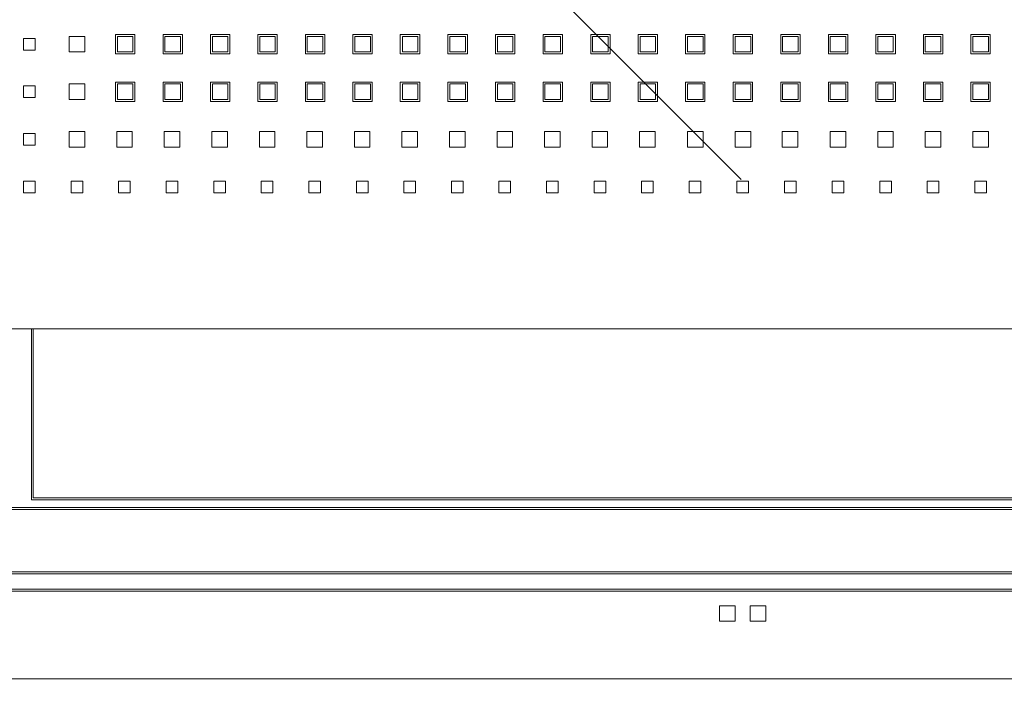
# Model space of a CAD drawing. Header units: millimetres. Extents: x 19325 to 32410, y -4876 to 2807.
# Tile 13 of 72: x 20657 to 20683, y -2925 to -2908. Entities that reach past the tile are written whole.
import ezdxf

# ---------------------------------------------------------------- set-up
doc = ezdxf.new("R2010")
doc.units = ezdxf.units.MM
doc.linetypes.add('ACAD_ISO03W100', pattern=[30, 12, -18])
doc.layers.add('A_SC_MUROWANA_DZIAŁOWA', color=42, linetype='Continuous')
doc.layers.add('GL-urzadzenia', color=90, linetype='Continuous', lineweight=20)

# ---------------------------------------------------------------- blocks, each defined once
blk = doc.blocks.new('RSen_55_ME_FB_SOg - fxza50a2veb - fully flat decoration panel - SH_daikin_tbq - standard-4997338-bottom')
at = {"lineweight": 18}
for p, q in [((-161.35, -144.31), (-156.35, -144.31)), ((-161.35, -149.31), (-161.35, -144.31)), ((-156.35, -144.31), (-156.35, -149.31)), ((-149.12, -144.31), (-144.12, -144.31)), ((-149.12, -149.31), (-149.12, -144.31)), ((-144.12, -144.31), (-144.12, -149.31)), ((-136.92, -149.31), (-136.92, -144.31)), ((-136.92, -144.31), (-131.92, -144.31)), ((-131.92, -144.31), (-131.92, -149.31)), ((-124.72, -144.31), (-119.72, -144.31)), ((-124.72, -149.31), (-124.72, -144.31)), ((-119.72, -144.31), (-119.72, -149.31)), ((-112.49, -144.31), (-107.49, -144.31)), ((-112.49, -149.31), (-112.49, -144.31)), ((-107.49, -144.31), (-107.49, -149.31)), ((-100.29, -149.31), (-100.29, -144.31)), ((-100.29, -144.31), (-95.29, -144.31)), ((-95.29, -144.31), (-95.29, -149.31)), ((-88.09, -149.31), (-88.09, -144.31)), ((-88.09, -144.31), (-83.09, -144.31)), ((-83.09, -144.31), (-83.09, -149.31)), ((-75.83, -144.31), (-70.83, -144.31)), ((-75.83, -149.31), (-75.83, -144.31)), ((-70.83, -144.31), (-70.83, -149.31)), ((-63.6, -144.31), (-58.6, -144.31)), ((-63.6, -149.31), (-63.6, -144.31)), ((-58.6, -144.31), (-58.6, -149.31)), ((-51.34, -144.31), (-46.34, -144.31)), ((-51.34, -149.31), (-51.34, -144.31)), ((-46.34, -144.31), (-46.34, -149.31)), ((-39.11, -144.31), (-34.11, -144.31)), ((-39.11, -149.31), (-39.11, -144.31)), ((-34.11, -144.31), (-34.11, -149.31)), ((-26.91, -149.31), (-26.91, -144.31)), ((-26.91, -144.31), (-21.91, -144.31)), ((-21.91, -144.31), (-21.91, -149.31)), ((-14.71, -149.31), (-14.71, -144.31)), ((-14.71, -144.31), (-9.71, -144.31)), ((-9.71, -144.31), (-9.71, -149.31)), ((-2.45, -144.31), (2.55, -144.31)), ((-2.45, -149.31), (-2.45, -144.31)), ((2.55, -144.31), (2.55, -149.31)), ((9.78, -144.31), (14.78, -144.31)), ((9.78, -149.31), (9.78, -144.31)), ((14.78, -144.31), (14.78, -149.31)), ((22.04, -144.31), (27.04, -144.31)), ((22.04, -149.31), (22.04, -144.31)), ((27.04, -144.31), (27.04, -149.31)), ((34.27, -144.31), (39.27, -144.31)), ((34.27, -149.31), (34.27, -144.31)), ((39.27, -144.31), (39.27, -149.31)), ((46.47, -149.31), (46.47, -144.31)), ((46.47, -144.31), (51.47, -144.31)), ((51.47, -144.31), (51.47, -149.31)), ((58.67, -149.31), (58.67, -144.31)), ((58.67, -144.31), (63.67, -144.31)), ((63.67, -144.31), (63.67, -149.31)), ((-185, -148.31), (-185, -145.31)), ((-185, -145.31), (-182, -145.31)), ((-182, -145.31), (-182, -148.31)), ((-173.27, -148.81), (-173.27, -144.81)), ((-173.27, -144.81), (-169.27, -144.81)), ((-169.27, -144.81), (-169.27, -148.81)), ((-156.88, -144.81), (-160.88, -144.81)), ((-160.88, -144.81), (-160.88, -148.81)), ((-156.88, -148.81), (-156.88, -144.81)), ((-144.65, -144.81), (-148.65, -144.81)), ((-148.65, -144.81), (-148.65, -148.81)), ((-144.65, -148.81), (-144.65, -144.81)), ((-132.42, -144.81), (-136.42, -144.81)), ((-136.42, -144.81), (-136.42, -148.81)), ((-132.42, -148.81), (-132.42, -144.81)), ((-120.25, -144.81), (-124.25, -144.81)), ((-124.25, -144.81), (-124.25, -148.81)), ((-120.25, -148.81), (-120.25, -144.81)), ((-108.02, -144.81), (-112.02, -144.81)), ((-112.02, -144.81), (-112.02, -148.81)), ((-108.02, -148.81), (-108.02, -144.81)), ((-95.79, -144.81), (-99.79, -144.81)), ((-99.79, -144.81), (-99.79, -148.81)), ((-95.79, -148.81), (-95.79, -144.81)), ((-83.56, -144.81), (-87.56, -144.81)), ((-87.56, -144.81), (-87.56, -148.81)), ((-83.56, -148.81), (-83.56, -144.81)), ((-71.33, -144.81), (-75.33, -144.81)), ((-75.33, -144.81), (-75.33, -148.81)), ((-71.33, -148.81), (-71.33, -144.81)), ((-59.1, -144.81), (-63.1, -144.81)), ((-63.1, -144.81), (-63.1, -148.81)), ((-59.1, -148.81), (-59.1, -144.81)), ((-46.87, -144.81), (-50.87, -144.81)), ((-50.87, -144.81), (-50.87, -148.81)), ((-46.87, -148.81), (-46.87, -144.81)), ((-34.64, -144.81), (-38.64, -144.81)), ((-38.64, -144.81), (-38.64, -148.81)), ((-34.64, -148.81), (-34.64, -144.81)), ((-22.41, -144.81), (-26.41, -144.81)), ((-26.41, -144.81), (-26.41, -148.81)), ((-22.41, -148.81), (-22.41, -144.81)), ((-10.18, -144.81), (-14.18, -144.81)), ((-14.18, -144.81), (-14.18, -148.81)), ((-10.18, -148.81), (-10.18, -144.81)), ((2.05, -144.81), (-1.95, -144.81)), ((-1.95, -144.81), (-1.95, -148.81)), ((2.05, -148.81), (2.05, -144.81)), ((14.28, -144.81), (10.28, -144.81)), ((10.28, -144.81), (10.28, -148.81)), ((14.28, -148.81), (14.28, -144.81)), ((26.51, -144.81), (22.51, -144.81)), ((22.51, -144.81), (22.51, -148.81)), ((26.51, -148.81), (26.51, -144.81)), ((38.74, -144.81), (34.74, -144.81)), ((34.74, -144.81), (34.74, -148.81)), ((38.74, -148.81), (38.74, -144.81)), ((50.97, -144.81), (46.97, -144.81)), ((46.97, -144.81), (46.97, -148.81)), ((50.97, -148.81), (50.97, -144.81)), ((63.2, -144.81), (59.2, -144.81)), ((59.2, -144.81), (59.2, -148.81)), ((63.2, -148.81), (63.2, -144.81)), ((-182, -148.31), (-185, -148.31)), ((-169.27, -148.81), (-173.27, -148.81)), ((-156.35, -149.31), (-161.35, -149.31)), ((-160.88, -148.81), (-156.88, -148.81)), ((-144.12, -149.31), (-149.12, -149.31)), ((-148.65, -148.81), (-144.65, -148.81)), ((-131.92, -149.31), (-136.92, -149.31)), ((-136.42, -148.81), (-132.42, -148.81)), ((-119.72, -149.31), (-124.72, -149.31)), ((-124.25, -148.81), (-120.25, -148.81)), ((-107.49, -149.31), (-112.49, -149.31)), ((-112.02, -148.81), (-108.02, -148.81)), ((-95.29, -149.31), (-100.29, -149.31)), ((-99.79, -148.81), (-95.79, -148.81)), ((-83.09, -149.31), (-88.09, -149.31)), ((-87.56, -148.81), (-83.56, -148.81)), ((-70.83, -149.31), (-75.83, -149.31)), ((-75.33, -148.81), (-71.33, -148.81)), ((-58.6, -149.31), (-63.6, -149.31)), ((-63.1, -148.81), (-59.1, -148.81)), ((-46.34, -149.31), (-51.34, -149.31)), ((-50.87, -148.81), (-46.87, -148.81)), ((-34.11, -149.31), (-39.11, -149.31)), ((-38.64, -148.81), (-34.64, -148.81)), ((-21.91, -149.31), (-26.91, -149.31)), ((-26.41, -148.81), (-22.41, -148.81)), ((-9.71, -149.31), (-14.71, -149.31)), ((-14.18, -148.81), (-10.18, -148.81)), ((2.55, -149.31), (-2.45, -149.31)), ((-1.95, -148.81), (2.05, -148.81)), ((14.78, -149.31), (9.78, -149.31)), ((10.28, -148.81), (14.28, -148.81)), ((27.04, -149.31), (22.04, -149.31)), ((22.51, -148.81), (26.51, -148.81)), ((39.27, -149.31), (34.27, -149.31)), ((34.74, -148.81), (38.74, -148.81)), ((51.47, -149.31), (46.47, -149.31)), ((46.97, -148.81), (50.97, -148.81)), ((63.67, -149.31), (58.67, -149.31)), ((59.2, -148.81), (63.2, -148.81)), ((-173.27, -161.04), (-173.27, -157.04)), ((-173.27, -157.04), (-169.27, -157.04)), ((-169.27, -157.04), (-169.27, -161.04)), ((-161.35, -156.54), (-156.35, -156.54)), ((-161.35, -161.54), (-161.35, -156.54)), ((-156.88, -157.04), (-160.88, -157.04)), ((-160.88, -157.04), (-160.88, -161.04)), ((-156.88, -161.04), (-156.88, -157.04)), ((-156.35, -156.54), (-156.35, -161.54)), ((-149.12, -156.54), (-144.12, -156.54)), ((-149.12, -161.54), (-149.12, -156.54)), ((-144.65, -157.04), (-148.65, -157.04)), ((-148.65, -157.04), (-148.65, -161.04)), ((-144.65, -161.04), (-144.65, -157.04)), ((-144.12, -156.54), (-144.12, -161.54)), ((-136.92, -161.54), (-136.92, -156.54)), ((-136.92, -156.54), (-131.92, -156.54)), ((-132.42, -157.04), (-136.42, -157.04)), ((-136.42, -157.04), (-136.42, -161.04)), ((-132.42, -161.04), (-132.42, -157.04)), ((-131.92, -156.54), (-131.92, -161.54)), ((-124.72, -156.54), (-119.72, -156.54)), ((-124.72, -161.54), (-124.72, -156.54)), ((-120.25, -157.04), (-124.25, -157.04)), ((-124.25, -157.04), (-124.25, -161.04)), ((-120.25, -161.04), (-120.25, -157.04)), ((-119.72, -156.54), (-119.72, -161.54)), ((-112.49, -156.54), (-107.49, -156.54)), ((-112.49, -161.54), (-112.49, -156.54)), ((-108.02, -157.04), (-112.02, -157.04)), ((-112.02, -157.04), (-112.02, -161.04)), ((-108.02, -161.04), (-108.02, -157.04)), ((-107.49, -156.54), (-107.49, -161.54)), ((-100.29, -161.54), (-100.29, -156.54)), ((-100.29, -156.54), (-95.29, -156.54)), ((-95.79, -157.04), (-99.79, -157.04)), ((-99.79, -157.04), (-99.79, -161.04)), ((-95.79, -161.04), (-95.79, -157.04)), ((-95.29, -156.54), (-95.29, -161.54)), ((-88.09, -161.54), (-88.09, -156.54)), ((-88.09, -156.54), (-83.09, -156.54)), ((-83.56, -157.04), (-87.56, -157.04)), ((-87.56, -157.04), (-87.56, -161.04)), ((-83.56, -161.04), (-83.56, -157.04)), ((-83.09, -156.54), (-83.09, -161.54)), ((-75.83, -156.54), (-70.83, -156.54)), ((-75.83, -161.54), (-75.83, -156.54)), ((-71.33, -157.04), (-75.33, -157.04)), ((-75.33, -157.04), (-75.33, -161.04)), ((-71.33, -161.04), (-71.33, -157.04)), ((-70.83, -156.54), (-70.83, -161.54)), ((-63.6, -156.54), (-58.6, -156.54)), ((-63.6, -161.54), (-63.6, -156.54)), ((-59.1, -157.04), (-63.1, -157.04)), ((-63.1, -157.04), (-63.1, -161.04)), ((-59.1, -161.04), (-59.1, -157.04)), ((-58.6, -156.54), (-58.6, -161.54)), ((-51.34, -156.54), (-46.34, -156.54)), ((-51.34, -161.54), (-51.34, -156.54)), ((-46.87, -157.04), (-50.87, -157.04)), ((-50.87, -157.04), (-50.87, -161.04)), ((-46.87, -161.04), (-46.87, -157.04)), ((-46.34, -156.54), (-46.34, -161.54)), ((-39.11, -156.54), (-34.11, -156.54)), ((-39.11, -161.54), (-39.11, -156.54)), ((-34.64, -157.04), (-38.64, -157.04)), ((-38.64, -157.04), (-38.64, -161.04)), ((-34.64, -161.04), (-34.64, -157.04)), ((-34.11, -156.54), (-34.11, -161.54)), ((-26.91, -161.54), (-26.91, -156.54)), ((-26.91, -156.54), (-21.91, -156.54)), ((-22.41, -157.04), (-26.41, -157.04)), ((-26.41, -157.04), (-26.41, -161.04)), ((-22.41, -161.04), (-22.41, -157.04)), ((-21.91, -156.54), (-21.91, -161.54)), ((-14.71, -161.54), (-14.71, -156.54)), ((-14.71, -156.54), (-9.71, -156.54)), ((-10.18, -157.04), (-14.18, -157.04)), ((-14.18, -157.04), (-14.18, -161.04)), ((-10.18, -161.04), (-10.18, -157.04)), ((-9.71, -156.54), (-9.71, -161.54)), ((-2.45, -156.54), (2.55, -156.54)), ((-2.45, -161.54), (-2.45, -156.54)), ((2.05, -157.04), (-1.95, -157.04)), ((-1.95, -157.04), (-1.95, -161.04)), ((2.05, -161.04), (2.05, -157.04)), ((2.55, -156.54), (2.55, -161.54)), ((9.78, -156.54), (14.78, -156.54)), ((9.78, -161.54), (9.78, -156.54)), ((14.28, -157.04), (10.28, -157.04)), ((10.28, -157.04), (10.28, -161.04)), ((14.28, -161.04), (14.28, -157.04)), ((14.78, -156.54), (14.78, -161.54)), ((22.04, -156.54), (27.04, -156.54)), ((22.04, -161.54), (22.04, -156.54)), ((26.51, -157.04), (22.51, -157.04)), ((22.51, -157.04), (22.51, -161.04)), ((26.51, -161.04), (26.51, -157.04)), ((27.04, -156.54), (27.04, -161.54)), ((34.27, -156.54), (39.27, -156.54)), ((34.27, -161.54), (34.27, -156.54)), ((38.74, -157.04), (34.74, -157.04)), ((34.74, -157.04), (34.74, -161.04)), ((38.74, -161.04), (38.74, -157.04)), ((39.27, -156.54), (39.27, -161.54)), ((46.47, -161.54), (46.47, -156.54)), ((46.47, -156.54), (51.47, -156.54)), ((50.97, -157.04), (46.97, -157.04)), ((46.97, -157.04), (46.97, -161.04)), ((50.97, -161.04), (50.97, -157.04)), ((51.47, -156.54), (51.47, -161.54)), ((58.67, -161.54), (58.67, -156.54)), ((58.67, -156.54), (63.67, -156.54)), ((63.2, -157.04), (59.2, -157.04)), ((59.2, -157.04), (59.2, -161.04)), ((63.2, -161.04), (63.2, -157.04)), ((63.67, -156.54), (63.67, -161.54)), ((-185, -160.54), (-185, -157.54)), ((-185, -157.54), (-182, -157.54)), ((-182, -157.54), (-182, -160.54)), ((-182, -160.54), (-185, -160.54)), ((-169.27, -161.04), (-173.27, -161.04)), ((-156.35, -161.54), (-161.35, -161.54)), ((-160.88, -161.04), (-156.88, -161.04)), ((-144.12, -161.54), (-149.12, -161.54)), ((-148.65, -161.04), (-144.65, -161.04)), ((-131.92, -161.54), (-136.92, -161.54)), ((-136.42, -161.04), (-132.42, -161.04)), ((-119.72, -161.54), (-124.72, -161.54)), ((-124.25, -161.04), (-120.25, -161.04)), ((-107.49, -161.54), (-112.49, -161.54)), ((-112.02, -161.04), (-108.02, -161.04)), ((-95.29, -161.54), (-100.29, -161.54)), ((-99.79, -161.04), (-95.79, -161.04)), ((-83.09, -161.54), (-88.09, -161.54)), ((-87.56, -161.04), (-83.56, -161.04)), ((-70.83, -161.54), (-75.83, -161.54)), ((-75.33, -161.04), (-71.33, -161.04)), ((-58.6, -161.54), (-63.6, -161.54)), ((-63.1, -161.04), (-59.1, -161.04)), ((-46.34, -161.54), (-51.34, -161.54)), ((-50.87, -161.04), (-46.87, -161.04)), ((-34.11, -161.54), (-39.11, -161.54)), ((-38.64, -161.04), (-34.64, -161.04)), ((-21.91, -161.54), (-26.91, -161.54)), ((-26.41, -161.04), (-22.41, -161.04)), ((-9.71, -161.54), (-14.71, -161.54)), ((-14.18, -161.04), (-10.18, -161.04)), ((2.55, -161.54), (-2.45, -161.54)), ((-1.95, -161.04), (2.05, -161.04)), ((14.78, -161.54), (9.78, -161.54)), ((10.28, -161.04), (14.28, -161.04)), ((27.04, -161.54), (22.04, -161.54)), ((22.51, -161.04), (26.51, -161.04)), ((39.27, -161.54), (34.27, -161.54)), ((34.74, -161.04), (38.74, -161.04)), ((51.47, -161.54), (46.47, -161.54)), ((46.97, -161.04), (50.97, -161.04)), ((63.67, -161.54), (58.67, -161.54)), ((59.2, -161.04), (63.2, -161.04)), ((-173.27, -173.27), (-173.27, -169.27)), ((-173.27, -169.27), (-169.27, -169.27)), ((-169.27, -169.27), (-169.27, -173.27)), ((-161.04, -173.27), (-161.04, -169.27)), ((-161.04, -169.27), (-157.04, -169.27)), ((-157.04, -169.27), (-157.04, -173.27)), ((-148.81, -173.27), (-148.81, -169.27)), ((-148.81, -169.27), (-144.81, -169.27)), ((-144.81, -169.27), (-144.81, -173.27)), ((-136.58, -173.27), (-136.58, -169.27)), ((-136.58, -169.27), (-132.58, -169.27)), ((-132.58, -169.27), (-132.58, -173.27)), ((-124.35, -173.27), (-124.35, -169.27)), ((-124.35, -169.27), (-120.35, -169.27)), ((-120.35, -169.27), (-120.35, -173.27)), ((-112.12, -173.27), (-112.12, -169.27)), ((-112.12, -169.27), (-108.12, -169.27)), ((-108.12, -169.27), (-108.12, -173.27)), ((-99.89, -173.27), (-99.89, -169.27)), ((-99.89, -169.27), (-95.89, -169.27)), ((-95.89, -169.27), (-95.89, -173.27)), ((-87.66, -173.27), (-87.66, -169.27)), ((-87.66, -169.27), (-83.66, -169.27)), ((-83.66, -169.27), (-83.66, -173.27)), ((-75.43, -173.27), (-75.43, -169.27)), ((-75.43, -169.27), (-71.43, -169.27)), ((-71.43, -169.27), (-71.43, -173.27)), ((-63.2, -173.27), (-63.2, -169.27)), ((-63.2, -169.27), (-59.2, -169.27)), ((-59.2, -169.27), (-59.2, -173.27)), ((-50.97, -173.27), (-50.97, -169.27)), ((-50.97, -169.27), (-46.97, -169.27)), ((-46.97, -169.27), (-46.97, -173.27)), ((-38.74, -173.27), (-38.74, -169.27)), ((-38.74, -169.27), (-34.74, -169.27)), ((-34.74, -169.27), (-34.74, -173.27)), ((-26.51, -173.27), (-26.51, -169.27)), ((-26.51, -169.27), (-22.51, -169.27)), ((-22.51, -169.27), (-22.51, -173.27)), ((-14.18, -173.27), (-14.18, -169.27)), ((-14.18, -169.27), (-10.18, -169.27)), ((-10.18, -169.27), (-10.18, -173.27)), ((-1.95, -173.27), (-1.95, -169.27)), ((-1.95, -169.27), (2.05, -169.27)), ((2.05, -169.27), (2.05, -173.27)), ((10.18, -173.27), (10.18, -169.27)), ((10.18, -169.27), (14.18, -169.27)), ((14.18, -169.27), (14.18, -173.27)), ((22.51, -173.27), (22.51, -169.27)), ((22.51, -169.27), (26.51, -169.27)), ((26.51, -169.27), (26.51, -173.27)), ((34.74, -173.27), (34.74, -169.27)), ((34.74, -169.27), (38.74, -169.27)), ((38.74, -169.27), (38.74, -173.27)), ((46.97, -173.27), (46.97, -169.27)), ((46.97, -169.27), (50.97, -169.27)), ((50.97, -169.27), (50.97, -173.27)), ((59.2, -173.27), (59.2, -169.27)), ((59.2, -169.27), (63.2, -169.27)), ((63.2, -169.27), (63.2, -173.27)), ((-185, -172.77), (-185, -169.77)), ((-185, -169.77), (-182, -169.77)), ((-182, -169.77), (-182, -172.77)), ((-182, -172.77), (-185, -172.77)), ((-169.27, -173.27), (-173.27, -173.27)), ((-157.04, -173.27), (-161.04, -173.27)), ((-144.81, -173.27), (-148.81, -173.27)), ((-132.58, -173.27), (-136.58, -173.27)), ((-120.35, -173.27), (-124.35, -173.27)), ((-108.12, -173.27), (-112.12, -173.27)), ((-95.89, -173.27), (-99.89, -173.27)), ((-83.66, -173.27), (-87.66, -173.27)), ((-71.43, -173.27), (-75.43, -173.27)), ((-59.2, -173.27), (-63.2, -173.27)), ((-46.97, -173.27), (-50.97, -173.27)), ((-34.74, -173.27), (-38.74, -173.27)), ((-22.51, -173.27), (-26.51, -173.27)), ((-10.18, -173.27), (-14.18, -173.27)), ((2.05, -173.27), (-1.95, -173.27)), ((14.18, -173.27), (10.18, -173.27)), ((26.51, -173.27), (22.51, -173.27)), ((38.74, -173.27), (34.74, -173.27)), ((50.97, -173.27), (46.97, -173.27)), ((63.2, -173.27), (59.2, -173.27)), ((-185, -185), (-185, -182)), ((-185, -182), (-182, -182)), ((-182, -182), (-182, -185)), ((-172.77, -185), (-172.77, -182)), ((-172.77, -182), (-169.77, -182)), ((-169.77, -182), (-169.77, -185)), ((-160.54, -185), (-160.54, -182)), ((-160.54, -182), (-157.54, -182)), ((-157.54, -182), (-157.54, -185)), ((-148.31, -185), (-148.31, -182)), ((-148.31, -182), (-145.31, -182)), ((-145.31, -182), (-145.31, -185)), ((-136.08, -185), (-136.08, -182)), ((-136.08, -182), (-133.08, -182)), ((-133.08, -182), (-133.08, -185)), ((-123.85, -185), (-123.85, -182)), ((-123.85, -182), (-120.85, -182)), ((-120.85, -182), (-120.85, -185)), ((-111.62, -185), (-111.62, -182)), ((-111.62, -182), (-108.62, -182)), ((-108.62, -182), (-108.62, -185)), ((-99.39, -185), (-99.39, -182)), ((-99.39, -182), (-96.39, -182)), ((-96.39, -182), (-96.39, -185)), ((-87.16, -185), (-87.16, -182)), ((-87.16, -182), (-84.16, -182)), ((-84.16, -182), (-84.16, -185)), ((-74.93, -185), (-74.93, -182)), ((-74.93, -182), (-71.93, -182)), ((-71.93, -182), (-71.93, -185)), ((-62.7, -185), (-62.7, -182)), ((-62.7, -182), (-59.7, -182)), ((-59.7, -182), (-59.7, -185)), ((-50.47, -185), (-50.47, -182)), ((-50.47, -182), (-47.47, -182)), ((-47.47, -182), (-47.47, -185)), ((-38.24, -185), (-38.24, -182)), ((-38.24, -182), (-35.24, -182)), ((-35.24, -182), (-35.24, -185)), ((-26.01, -185), (-26.01, -182)), ((-26.01, -182), (-23.01, -182)), ((-23.01, -182), (-23.01, -185)), ((-13.78, -185), (-13.78, -182)), ((-13.78, -182), (-10.78, -182)), ((-10.78, -182), (-10.78, -185)), ((-1.5, -185), (-1.5, -182)), ((-1.5, -182), (1.5, -182)), ((1.5, -182), (1.5, -185)), ((10.78, -182), (13.78, -182)), ((10.78, -185), (10.78, -182)), ((13.78, -182), (13.78, -185)), ((23.01, -182), (26.01, -182)), ((23.01, -185), (23.01, -182)), ((26.01, -182), (26.01, -185)), ((35.24, -182), (38.24, -182)), ((35.24, -185), (35.24, -182)), ((38.24, -182), (38.24, -185)), ((47.47, -182), (50.47, -182)), ((47.47, -185), (47.47, -182)), ((50.47, -182), (50.47, -185)), ((59.7, -182), (62.7, -182)), ((59.7, -185), (59.7, -182)), ((62.7, -182), (62.7, -185)), ((-182, -185), (-185, -185)), ((-169.77, -185), (-172.77, -185)), ((-157.54, -185), (-160.54, -185)), ((-145.31, -185), (-148.31, -185)), ((-133.08, -185), (-136.08, -185)), ((-120.85, -185), (-123.85, -185)), ((-108.62, -185), (-111.62, -185)), ((-96.39, -185), (-99.39, -185)), ((-84.16, -185), (-87.16, -185)), ((-71.93, -185), (-74.93, -185)), ((-59.7, -185), (-62.7, -185)), ((-47.47, -185), (-50.47, -185)), ((-35.24, -185), (-38.24, -185)), ((-23.01, -185), (-26.01, -185)), ((-10.78, -185), (-13.78, -185)), ((1.5, -185), (-1.5, -185)), ((13.78, -185), (10.78, -185)), ((26.01, -185), (23.01, -185)), ((38.24, -185), (35.24, -185)), ((50.47, -185), (47.47, -185)), ((62.7, -185), (59.7, -185)), ((-220, -220), (220, -220)), ((220, -220), (-220, -220)), ((-183, -222.14), (-183, -220)), ((-182.5, -220), (-182.5, -222.14)), ((-183, -264), (-183, -222.14)), ((-182.5, -222.14), (-182.5, -263.5)), ((183, -264), (-183, -264)), ((-182.5, -263.5), (182.5, -263.5)), ((266.5, -266.5), (-266.5, -266.5)), ((-266, -266), (266, -266)), ((283, -283), (-283, -283)), ((282.5, -282.5), (-282.5, -282.5)), ((-287.5, -287.5), (287.5, -287.5)), ((-287, -287), (287, -287)), ((-5.95, -291.23), (-1.95, -291.23)), ((-5.95, -295.23), (-5.95, -291.23)), ((-1.95, -291.23), (-1.95, -295.23)), ((1.95, -295.23), (1.95, -291.23)), ((1.95, -291.23), (5.95, -291.23)), ((5.95, -291.23), (5.95, -295.23)), ((-1.95, -295.23), (-5.95, -295.23)), ((5.95, -295.23), (1.95, -295.23)), ((-300, -310), (300, -310))]:
    blk.add_line(p, q, dxfattribs=at)
blk = doc.blocks.new('2658cea6-5bf1-4a8d-8ecb-1a42f1d0a86a')
at = {"lineweight": 18}
blk.add_blockref('RSen_55_ME_FB_SOg - fxza50a2veb - fully flat decoration panel - SH_daikin_tbq - standard-4997338-bottom', (0, 0), dxfattribs=at)
blk = doc.blocks.new('116a95a6-ef70-443d-9a1b-21b416471860')
at = {"layer": 'GL-urzadzenia', "xscale": 0.1, "yscale": 0.1, "zscale": 0.1}
blk.add_blockref('2658cea6-5bf1-4a8d-8ecb-1a42f1d0a86a', (35.05, -31), dxfattribs=at)

msp = doc.modelspace()

# ---------------------------------------------------------------- linework, layer by layer
at = {"layer": 'A_SC_MUROWANA_DZIAŁOWA', "linetype": 'ACAD_ISO03W100'}
msp.add_line((20433.975, -2670.563), (21030.337, -3266.413), dxfattribs=at)

# ---------------------------------------------------------------- block references
at = {"layer": 'GL-urzadzenia'}
msp.add_blockref('116a95a6-ef70-443d-9a1b-21b416471860', (20640.897, -2863.131), dxfattribs=at)

doc.saveas('drawing.dxf')
